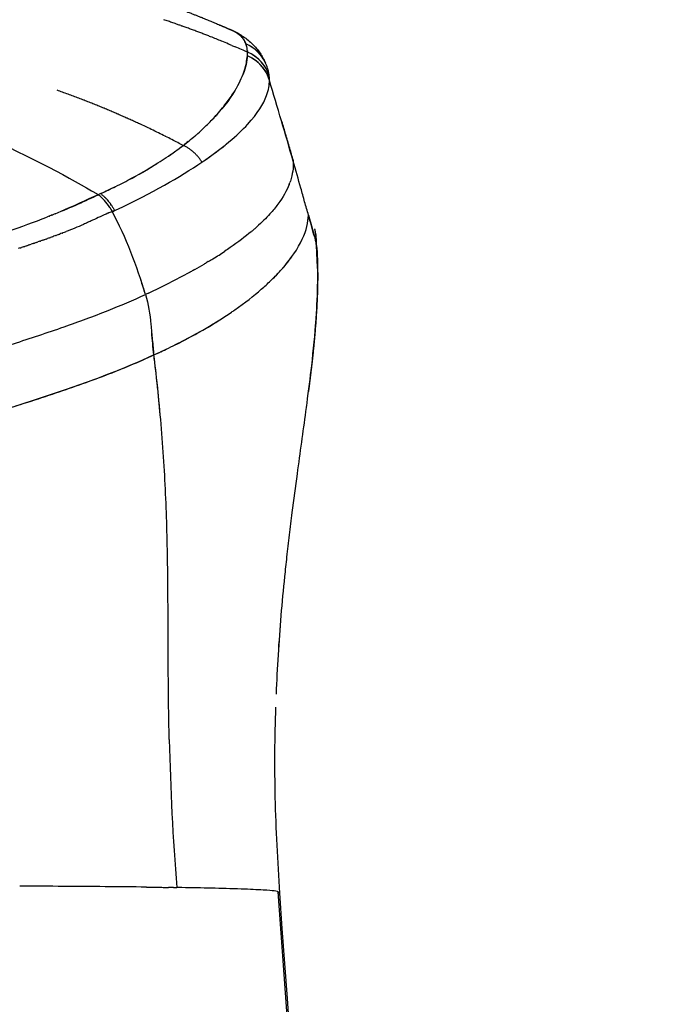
# Model space of a CAD drawing. Header units: millimetres. Extents: x 0 to 1905, y 0 to 2577.
# Tile 54 of 70: x 1817 to 1860, y 1865 to 1931. Entities that reach past the tile are written whole.
import ezdxf

# ---------------------------------------------------------------- set-up
doc = ezdxf.new("R2010")
doc.units = ezdxf.units.MM
doc.header["$MEASUREMENT"] = 0
doc.layers.add('Crea2D$visibili$linee', color=7, linetype='Continuous', true_color=0x000000)

msp = doc.modelspace()

# ---------------------------------------------------------------- linework, layer by layer
at = {"layer": 'Crea2D$visibili$linee'}
for p, q in [((1826.363, 1930.778), (1826.364, 1930.778)), ((1826.675, 1930.673), (1826.677, 1930.673)), ((1826.981, 1930.568), (1826.983, 1930.568)), ((1827.282, 1930.463), (1827.284, 1930.463)), ((1831.947, 1928.36), (1831.95, 1928.615)), ((1821.552, 1919.357), (1821.551, 1919.358)), ((1822.155, 1919.173), (1821.993, 1919.1)), ((1834.541, 1914.474), (1834.545, 1914.476)), ((1823.229, 1907.345), (1823.23, 1907.339))]:
    msp.add_line(p, q, dxfattribs=at)
for centre, radius, start, end in [((1805.757, 1869.107), 65.022, 70.11812, 70.12038), ((1805.89, 1869.472), 64.634, 69.85021, 69.85259), ((1806.024, 1869.835), 64.247, 69.58544, 69.58794), ((1806.16, 1870.197), 63.86, 69.32387, 69.32649), ((1806.296, 1870.556), 63.477, 69.06559, 69.06832), ((1806.434, 1870.914), 63.093, 68.81068, 68.81351), ((1806.571, 1871.265), 62.716, 68.55923, 68.56216), ((1806.772, 1871.772), 62.17, 67.83092, 68.56029), ((1806.971, 1872.264), 61.64, 67.82668, 67.82988), ((1807.096, 1872.569), 61.31, 67.36151, 67.82709), ((1807.217, 1872.86), 60.995, 67.35776, 67.36111), ((1830.903, 1926.875), 2.475, 23.04565, 67.42691), ((1830.524, 1928.666), 1.418, 13.03512, 20.40354), ((1807.573, 1873.697), 60.086, 66.4726, 66.47615), ((1830.245, 1928.603), 1.704, 8.1386, 11.34189), ((1828.885, 1928.523), 3.067, 356.96148, 1.72349), ((1807.62, 1873.805), 59.968, 66.06, 66.06242), ((1831.026, 1926.314), 2.479, 15.84977, 68.03928), ((1830.858, 1926.834), 2.532, 25.04567, 59.0894), ((1830.977, 1926.269), 2.542, 24.47462, 59.47275), ((1831.039, 1926.056), 2.476, 15.82601, 60.22892), ((1829.515, 1926.295), 3.979, 16.81283, 22.75301), ((1831.279, 1926.815), 2.139, 4.72674, 17.14405), ((1830.674, 1926.756), 2.748, 359.51237, 4.92087), ((1226.715, 1745.387), 633.229, 16.132235, 16.641329), ((1797.848, 1865.881), 63.883, 70.07458, 70.0771), ((1797.758, 1865.633), 64.147, 69.72576, 69.72906), ((1797.672, 1865.404), 64.391, 69.38285, 69.38691), ((1797.593, 1865.195), 64.614, 69.04582, 69.05061), ((1797.52, 1865.007), 64.817, 68.7146, 68.72009), ((1797.454, 1864.838), 64.998, 68.38915, 68.39531), ((1797.395, 1864.691), 65.157, 68.06941, 68.07622), ((1797.3, 1864.458), 65.408, 67.44694, 67.45497), ((1797.264, 1864.373), 65.5, 67.14415, 67.15275), ((1797.237, 1864.308), 65.57, 66.84696, 66.8561), ((1797.218, 1864.264), 65.619, 66.55536, 66.56502), ((1797.207, 1864.239), 65.646, 66.26935, 66.2795), ((1797.204, 1864.232), 65.654, 65.98894, 65.99955), ((1797.208, 1864.242), 65.643, 65.71414, 65.72519), ((1797.22, 1864.267), 65.615, 65.44499, 65.45644), ((1797.237, 1864.304), 65.574, 65.18153, 65.19336), ((1797.271, 1864.377), 65.494, 64.43898, 65.18169), ((1797.309, 1864.457), 65.405, 64.42605, 64.43882), ((1797.331, 1864.503), 65.354, 63.96585, 64.42611), ((1797.348, 1864.538), 65.316, 63.95258, 63.9658), ((1797.35, 1864.543), 65.31, 63.51832, 63.95258), ((1797.337, 1864.515), 65.341, 63.50485, 63.51834), ((1797.208, 1864.26), 65.627, 63.08494, 63.0985), ((1796.836, 1863.534), 66.443, 62.6959, 62.70925), ((1815.713, 1937.923), 19.602, 307.58406, 310.53901), ((1842.988, 1904.493), 23.543, 129.55191, 130.54949), ((1814.842, 1939.075), 21.046, 303.7445, 307.55011), ((1808.054, 1948.512), 32.667, 304.77012, 306.90248), ((1795.971, 1861.873), 68.315, 62.34219, 62.35497), ((1816.499, 1939.774), 22.283, 304.25621, 308.81216), ((1814.48, 1939.539), 21.633, 302.11846, 303.85983), ((1810.464, 1945.886), 29.144, 297.60156, 302.1702), ((1809.33, 1947.865), 31.423, 297.85922, 301.83331), ((1810.25, 1946.072), 29.407, 296.64358, 297.80383), ((1819.209, 1918.618), 6.007, 18.90133, 18.92697), ((1806.879, 1952.76), 36.898, 294.45638, 296.66433), ((1797.128, 1973.344), 59.672, 294.79682, 295.85491), ((1830.477, 1921.449), 4.568, 338.5289, 340.24565), ((1820.632, 1917.265), 2.284, 53.33841, 53.43862), ((1819.919, 1916.404), 3.566, 33.57684, 45.55908), ((1809.934, 1893.88), 27.493, 61.47373, 61.4847), ((1791.146, 1988.511), 76.022, 289.08745, 291.1469), ((1823.279, 1918.927), 12.803, 353.40112, 354.63131), ((1733.846, 1888.695), 106.225, 15.06873, 15.86314), ((1822.203, 1928.589), 15.589, 309.9094, 309.93694), ((1823.061, 1927.588), 14.271, 311.29899, 311.32884), ((1835.381, 1916.469), 1.116, 5.02147, 16.65759), ((1834.237, 1916.124), 2.311, 3.8658, 14.91152), ((1835.087, 1916.178), 1.459, 3.87756, 15.4705), ((1800.412, 1914.001), 36.203, 2.59105, 3.60326), ((1815.158, 1938.362), 27.644, 301.62657, 303.59074), ((1835.239, 1915.522), 1.342, 13.54447, 13.70863), ((1796.184, 1913.1), 40.453, 3.03385, 3.87783), ((1835.247, 1915.516), 1.336, 2.7847, 13.85405), ((1813.287, 1941.37), 31.186, 300.97909, 301.65469), ((1807.191, 1913.683), 29.431, 1.60383, 3.03606), ((1810.022, 1946.971), 37.67, 299.25015, 299.27814), ((1811.036, 1945.178), 35.61, 299.26512, 300.3963), ((1765.61, 1894.19), 62.271, 17.04215, 17.98957), ((1804.506, 1957.257), 49.341, 294.98636, 298.58185), ((1727.603, 1886.608), 104.025, 13.02435, 13.02649), ((1741.544, 1889.618), 89.768, 13.15853, 13.16101), ((1773.459, 2020.227), 123.426, 295.04467, 295.523), ((1806.275, 1950.903), 46.73, 294.57607, 296.3322), ((1705.582, 1893.483), 121.051, 5.17823, 7.08133), ((2114.454, 1862.412), 281.776, 172.23742, 172.76831), ((2033.529, 1872.605), 200.212, 172.74664, 173.17529), ((1959.308, 1880.614), 125.554, 175.25303, 177.64462), ((2001.353, 1886.696), 174.664, 181.29884, 184.54216), ((1814.467, 903.482), 969.474, 89.690928, 89.86469), ((1815.694, 1101.519), 771.433, 89.293514, 89.702755), ((1820.216, 1449.424), 423.498, 89.02493, 89.02696), ((1823.859, 1638.726), 234.162, 88.12338, 89.09039), ((1833.935, 1872.501), 0.0994, 36.71382, 51.76652), ((1834.319, 1872.761), 0.361, 223.3793, 229.14527)]:
    msp.add_arc(centre, radius, start, end, dxfattribs=at)
for points, weights, knots in [([(1801.244, 1936.287), (1803.159, 1936.246), (1805.072, 1936.144), (1806.981, 1935.98), (1808.749, 1935.829), (1810.512, 1935.622), (1812.267, 1935.36), (1813.084, 1935.237), (1813.899, 1935.103), (1814.713, 1934.956), (1815.485, 1934.816), (1816.255, 1934.665), (1817.022, 1934.503), (1818.432, 1934.205), (1819.833, 1933.867), (1821.224, 1933.49), (1823.176, 1932.96), (1825.095, 1932.352), (1827.846, 1931.345), (1828.722, 1931.003), (1830.026, 1930.46), (1830.443, 1930.281), (1830.866, 1930.093)], [1, 0.999655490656, 0.999655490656, 1, 0.999672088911, 0.999672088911, 1, 0.999923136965, 0.999923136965, 1, 0.999926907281, 0.999926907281, 1, 0.999732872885, 0.999732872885, 1, 1, 1, 1, 1, 1, 1, 1], [0, 0, 0, 0, 5.746411, 5.746411, 5.746411, 11.069594, 11.069594, 11.069594, 13.548374, 13.548374, 13.548374, 15.902305, 15.902305, 15.902305, 20.224951, 20.224951, 20.224951, 26.899219, 26.899219, 30.132237, 30.132237, 31.730959, 31.730959, 31.730959, 31.730959]), ([(1831.915, 1928.938), (1831.899, 1929.014), (1831.877, 1929.089), (1831.85, 1929.162), (1831.785, 1929.291), (1831.653, 1929.555), (1831.324, 1929.853), (1831.034, 1930.018), (1830.871, 1930.091), (1830.866, 1930.093)], [1, 0.997958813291, 0.997958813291, 1, 1, 1, 1, 1, 1, 1], [0, 0, 0, 0, 0.2328573, 0.2328573, 0.2328573, 0.3268086, 0.4250612, 0.5263585, 0.5295359, 0.5295359, 0.5295359, 0.5295359]), ([(1831.954, 1928.614), (1831.95, 1928.675), (1831.945, 1928.735), (1831.937, 1928.796), (1831.935, 1928.812), (1831.933, 1928.828), (1831.93, 1928.845)], [1, 0.999690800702, 0.999690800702, 1, 1, 1, 1], [0, 0, 0, 0, 0.1825706, 0.1825706, 0.1825706, 0.3089324, 0.3089324, 0.3089324, 0.3089324]), ([(1834.228, 1924.015), (1834.492, 1923.123), (1834.753, 1922.229), (1835.009, 1921.334), (1835.009, 1921.334), (1835.009, 1921.333), (1835.009, 1921.333)], [1, 0.999993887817, 0.999993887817, 1, 1, 1, 1], [0, 0, 0, 0, 2.793309, 2.793309, 2.793309, 2.793354, 2.793354, 2.793354, 2.793354]), ([(1822.772, 1918.241), (1822.823, 1918.161), (1822.872, 1918.079), (1822.917, 1917.996), (1822.973, 1918.013), (1823.03, 1918.029), (1823.086, 1918.046)], [1, 0.999521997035, 0.999521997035, 1, 1, 1, 1], [0, 0, 0, 0, 0.284324, 0.284324, 0.284324, 1.284324, 1.284324, 1.284324, 1.284324]), ([(1836.584, 1915.572), (1836.598, 1915.309), (1836.61, 1915.045), (1836.62, 1914.781), (1836.639, 1914.214), (1836.644, 1913.646), (1836.634, 1913.078), (1836.621, 1912.343), (1836.579, 1911.495), (1836.441, 1909.631), (1836.343, 1908.61), (1836.218, 1907.539), (1836.156, 1907.019), (1836.092, 1906.498), (1836.025, 1905.978)], [1, 0.999966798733, 0.999966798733, 1, 0.999778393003, 0.999778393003, 1, 1, 1, 1, 1, 1, 0.999988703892, 0.999988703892, 1], [0, 0, 0, 0, 0.792, 0.792, 0.792, 2.494709, 2.494709, 2.494709, 6.477376, 6.477376, 10.483596, 10.483596, 10.483596, 12.056312, 12.056312, 12.056312, 12.056312]), ([(1834.367, 1519.497), (1821.364, 1637.237), (1808.362, 1754.977), (1795.359, 1872.717), (1795.273, 1878.065), (1795.19, 1883.413), (1795.11, 1888.761)], [1, 1, 1, 1, 0.99999991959, 0.99999991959, 1], [2, 2, 2, 2, 3, 3, 3, 19.045944, 19.045944, 19.045944, 19.045944])]:
    msp.add_rational_spline(points, weights, degree=3, knots=knots, dxfattribs=at)
for points in [[(1826.675, 1930.673), (1826.572, 1930.708), (1826.469, 1930.743), (1826.364, 1930.778)], [(1826.981, 1930.568), (1826.88, 1930.603), (1826.779, 1930.638), (1826.677, 1930.673)], [(1827.282, 1930.463), (1827.183, 1930.498), (1827.084, 1930.533), (1826.983, 1930.568)], [(1827.505, 1930.385), (1827.432, 1930.411), (1827.358, 1930.437), (1827.284, 1930.463)], [(1827.505, 1930.385), (1827.53, 1930.376), (1827.555, 1930.367), (1827.58, 1930.358)], [(1827.868, 1930.255), (1827.773, 1930.289), (1827.677, 1930.324), (1827.58, 1930.358)], [(1828.153, 1930.151), (1828.059, 1930.185), (1827.965, 1930.22), (1827.87, 1930.254)], [(1828.432, 1930.048), (1828.341, 1930.082), (1828.248, 1930.116), (1828.155, 1930.15)], [(1828.706, 1929.945), (1828.616, 1929.979), (1828.526, 1930.013), (1828.434, 1930.047)], [(1828.974, 1929.843), (1828.886, 1929.877), (1828.798, 1929.911), (1828.708, 1929.944)], [(1829.236, 1929.742), (1829.151, 1929.775), (1829.064, 1929.809), (1828.977, 1929.842)], [(1829.494, 1929.642), (1829.41, 1929.675), (1829.325, 1929.708), (1829.239, 1929.741)], [(1830.906, 1929.067), (1830.838, 1929.096), (1830.768, 1929.125), (1830.698, 1929.154)], [(1830.906, 1929.067), (1830.985, 1929.034), (1831.063, 1929.001), (1831.14, 1928.968)], [(1831.555, 1928.789), (1831.42, 1928.848), (1831.282, 1928.908), (1831.14, 1928.968)], [(1831.95, 1928.615), (1831.823, 1928.672), (1831.693, 1928.729), (1831.558, 1928.788)], [(1831.946, 1928.707), (1831.949, 1928.677), (1831.95, 1928.646), (1831.951, 1928.615)], [(1831.948, 1928.36), (1831.93, 1928.018), (1831.852, 1927.613), (1831.665, 1927.135)], [(1833.328, 1926.999), (1833.074, 1927.608), (1832.567, 1928.113), (1831.948, 1928.36)], [(1833.184, 1927.834), (1833.182, 1927.837), (1833.181, 1927.84), (1833.18, 1927.844)], [(1833.23, 1927.717), (1833.223, 1927.737), (1833.215, 1927.756), (1833.207, 1927.776)], [(1833.421, 1926.732), (1833.415, 1926.754), (1833.409, 1926.775), (1833.402, 1926.797)], [(1819.617, 1925.941), (1819.495, 1925.985), (1819.372, 1926.029), (1819.248, 1926.073)], [(1819.982, 1925.807), (1819.862, 1925.851), (1819.741, 1925.895), (1819.619, 1925.94)], [(1820.342, 1925.673), (1820.224, 1925.717), (1820.105, 1925.761), (1819.985, 1925.806)], [(1820.696, 1925.539), (1820.58, 1925.583), (1820.463, 1925.627), (1820.346, 1925.671)], [(1821.044, 1925.404), (1820.93, 1925.448), (1820.816, 1925.492), (1820.701, 1925.537)], [(1821.386, 1925.27), (1821.275, 1925.314), (1821.163, 1925.358), (1821.05, 1925.402)], [(1821.723, 1925.135), (1821.614, 1925.179), (1821.504, 1925.223), (1821.393, 1925.267)], [(1822.053, 1925.001), (1821.947, 1925.045), (1821.839, 1925.089), (1821.73, 1925.132)], [(1822.378, 1924.867), (1822.273, 1924.911), (1822.168, 1924.954), (1822.061, 1924.998)], [(1822.697, 1924.734), (1822.594, 1924.777), (1822.491, 1924.821), (1822.387, 1924.864)], [(1823.009, 1924.602), (1822.909, 1924.644), (1822.808, 1924.687), (1822.706, 1924.73)], [(1823.315, 1924.47), (1823.217, 1924.512), (1823.118, 1924.555), (1823.019, 1924.597)], [(1823.615, 1924.339), (1823.519, 1924.381), (1823.423, 1924.423), (1823.325, 1924.465)], [(1823.908, 1924.209), (1823.815, 1924.251), (1823.721, 1924.292), (1823.625, 1924.334)], [(1824.195, 1924.081), (1824.104, 1924.122), (1824.012, 1924.163), (1823.919, 1924.204)], [(1824.475, 1923.953), (1824.387, 1923.994), (1824.297, 1924.035), (1824.207, 1924.075)], [(1824.749, 1923.828), (1824.663, 1923.868), (1824.576, 1923.908), (1824.487, 1923.948)], [(1813.568, 1923.367), (1817.014, 1921.902), (1819.82, 1920.363), (1821.551, 1919.358)], [(1828.918, 1921.273), (1830.327, 1922.231), (1831.295, 1923.066), (1831.964, 1923.794)], [(1826.901, 1922.785), (1826.768, 1922.853), (1826.629, 1922.922), (1826.487, 1922.993)], [(1827.3, 1922.581), (1827.177, 1922.645), (1827.048, 1922.71), (1826.915, 1922.778)], [(1827.669, 1922.389), (1827.555, 1922.449), (1827.437, 1922.51), (1827.314, 1922.574)], [(1823.295, 1918.143), (1825.566, 1919.209), (1827.448, 1920.273), (1828.918, 1921.273)], [(1835.011, 1921.271), (1835.018, 1920.898), (1834.968, 1920.48), (1834.814, 1920.012)], [(1835.009, 1921.333), (1835.01, 1921.313), (1835.01, 1921.292), (1835.011, 1921.271)], [(1834.813, 1920.012), (1834.802, 1919.977), (1834.79, 1919.941), (1834.777, 1919.905)], [(1821.552, 1919.357), (1821.61, 1919.323), (1821.667, 1919.29), (1821.723, 1919.258)], [(1834.729, 1919.777), (1834.571, 1919.374), (1834.334, 1918.936), (1833.979, 1918.458)], [(1821.993, 1919.099), (1821.174, 1918.721), (1820.341, 1918.331), (1819.458, 1917.964)], [(1822.772, 1918.241), (1822.551, 1918.586), (1822.282, 1918.884), (1821.996, 1919.097)], [(1822.646, 1917.871), (1822.737, 1917.913), (1822.827, 1917.955), (1822.917, 1917.996)], [(1825.148, 1912.44), (1824.575, 1914.328), (1823.865, 1916.244), (1822.917, 1917.996)], [(1818.725, 1917.669), (1818.674, 1917.649), (1818.622, 1917.63), (1818.571, 1917.61)], [(1818.725, 1917.669), (1818.741, 1917.675), (1818.757, 1917.681), (1818.773, 1917.688)], [(1818.927, 1917.749), (1818.875, 1917.729), (1818.824, 1917.708), (1818.773, 1917.688)], [(1818.927, 1917.749), (1818.942, 1917.755), (1818.958, 1917.761), (1818.973, 1917.767)], [(1819.127, 1917.829), (1819.076, 1917.808), (1819.025, 1917.788), (1818.973, 1917.767)], [(1836.025, 1917.729), (1836.199, 1917.1), (1836.379, 1916.472), (1836.543, 1915.84)], [(1819.789, 1916.61), (1819.809, 1916.618), (1819.829, 1916.625), (1819.849, 1916.633)], [(1832.392, 1916.79), (1832.333, 1916.739), (1832.272, 1916.688), (1832.21, 1916.636)], [(1832.479, 1916.867), (1832.45, 1916.841), (1832.421, 1916.816), (1832.392, 1916.79)], [(1832.565, 1916.943), (1832.538, 1916.919), (1832.512, 1916.895), (1832.485, 1916.872)], [(1832.578, 1916.954), (1832.573, 1916.95), (1832.569, 1916.946), (1832.565, 1916.942)], [(1836.45, 1916.79), (1836.447, 1916.801), (1836.443, 1916.811), (1836.439, 1916.822)], [(1818.094, 1915.992), (1818.05, 1915.977), (1818.006, 1915.961), (1817.962, 1915.946)], [(1818.094, 1915.992), (1818.121, 1916.001), (1818.149, 1916.011), (1818.176, 1916.02)], [(1818.308, 1916.067), (1818.264, 1916.051), (1818.22, 1916.036), (1818.176, 1916.021)], [(1818.308, 1916.067), (1818.335, 1916.076), (1818.362, 1916.086), (1818.389, 1916.095)], [(1818.522, 1916.143), (1818.478, 1916.127), (1818.433, 1916.111), (1818.389, 1916.095)], [(1818.522, 1916.142), (1818.549, 1916.152), (1818.575, 1916.161), (1818.601, 1916.17)], [(1818.736, 1916.219), (1818.691, 1916.203), (1818.646, 1916.186), (1818.601, 1916.17)], [(1818.736, 1916.219), (1818.761, 1916.228), (1818.786, 1916.237), (1818.812, 1916.246)], [(1818.948, 1916.296), (1818.903, 1916.279), (1818.857, 1916.263), (1818.812, 1916.246)], [(1818.948, 1916.296), (1818.973, 1916.304), (1818.997, 1916.313), (1819.021, 1916.322)], [(1819.16, 1916.373), (1819.114, 1916.356), (1819.068, 1916.339), (1819.021, 1916.322)], [(1819.16, 1916.373), (1819.183, 1916.382), (1819.207, 1916.39), (1819.23, 1916.399)], [(1819.37, 1916.451), (1819.324, 1916.434), (1819.277, 1916.416), (1819.23, 1916.399)], [(1819.37, 1916.451), (1819.393, 1916.46), (1819.415, 1916.468), (1819.438, 1916.476)], [(1819.58, 1916.53), (1819.533, 1916.512), (1819.485, 1916.494), (1819.438, 1916.476)], [(1819.58, 1916.53), (1819.602, 1916.538), (1819.623, 1916.546), (1819.644, 1916.554)], [(1819.789, 1916.61), (1819.741, 1916.591), (1819.693, 1916.573), (1819.644, 1916.554)], [(1836.482, 1916.073), (1836.496, 1916.02), (1836.51, 1915.966), (1836.524, 1915.913)], [(1836.509, 1916.367), (1836.509, 1916.38), (1836.508, 1916.392), (1836.507, 1916.404)], [(1836.536, 1915.947), (1836.526, 1916.101), (1836.519, 1916.224), (1836.512, 1916.326)], [(1816.792, 1915.55), (1816.749, 1915.536), (1816.705, 1915.521), (1816.662, 1915.507)], [(1816.792, 1915.55), (1816.822, 1915.56), (1816.851, 1915.57), (1816.881, 1915.579)], [(1817.011, 1915.623), (1816.967, 1915.608), (1816.924, 1915.594), (1816.881, 1915.579)], [(1817.011, 1915.623), (1817.04, 1915.633), (1817.069, 1915.642), (1817.099, 1915.652)], [(1817.228, 1915.696), (1817.185, 1915.681), (1817.142, 1915.667), (1817.099, 1915.652)], [(1817.228, 1915.696), (1817.257, 1915.706), (1817.287, 1915.716), (1817.316, 1915.725)], [(1817.388, 1915.75), (1817.364, 1915.742), (1817.34, 1915.734), (1817.316, 1915.725)], [(1817.388, 1915.75), (1817.436, 1915.766), (1817.484, 1915.782), (1817.532, 1915.799)], [(1817.662, 1915.843), (1817.619, 1915.828), (1817.576, 1915.813), (1817.532, 1915.799)], [(1817.662, 1915.843), (1817.691, 1915.853), (1817.719, 1915.863), (1817.748, 1915.872)], [(1817.878, 1915.917), (1817.835, 1915.902), (1817.791, 1915.887), (1817.748, 1915.872)], [(1817.878, 1915.917), (1817.906, 1915.927), (1817.934, 1915.936), (1817.962, 1915.946)], [(1836.536, 1915.947), (1836.538, 1915.913), (1836.54, 1915.877), (1836.543, 1915.84)], [(1828.269, 1914.015), (1828.23, 1913.993), (1828.19, 1913.972), (1828.151, 1913.95)], [(1829.081, 1914.478), (1829.072, 1914.473), (1829.063, 1914.468), (1829.054, 1914.463)], [(1829.205, 1914.552), (1829.164, 1914.527), (1829.123, 1914.503), (1829.081, 1914.478)], [(1829.34, 1914.632), (1829.295, 1914.605), (1829.25, 1914.579), (1829.205, 1914.552)], [(1828.151, 1913.95), (1828.138, 1913.943), (1828.125, 1913.936), (1828.112, 1913.929)], [(1825.348, 1912.534), (1825.282, 1912.502), (1825.214, 1912.471), (1825.147, 1912.44)], [(1825.71, 1908.406), (1825.647, 1908.913), (1825.608, 1909.421), (1825.562, 1909.93)], [(1825.206, 1872.894), (1825.307, 1872.892), (1825.508, 1872.89), (1825.807, 1872.886), (1826.101, 1872.882), (1826.391, 1872.877), (1826.582, 1872.875), (1826.677, 1872.873)], [(1827.029, 1872.868), (1826.913, 1872.869), (1826.796, 1872.871), (1826.677, 1872.873)], [(1827.029, 1872.868), (1827.099, 1872.866), (1827.168, 1872.865), (1827.237, 1872.864)], [(1827.408, 1872.861), (1827.351, 1872.862), (1827.294, 1872.863), (1827.237, 1872.864)], [(1827.576, 1872.858), (1827.525, 1872.859), (1827.474, 1872.86), (1827.423, 1872.861)], [(1833.251, 1872.68), (1833.248, 1872.68), (1833.245, 1872.681), (1833.242, 1872.681)], [(1833.851, 1872.621), (1833.728, 1872.641), (1833.528, 1872.661), (1833.251, 1872.68)], [(1833.996, 1872.578), (1834.025, 1872.547), (1834.054, 1872.516), (1834.083, 1872.482)]]:
    msp.add_open_spline(points, degree=3, dxfattribs=at)
for points, weights, degree in [([(1830.71, 1930.162), (1831.251, 1929.959), (1831.674, 1929.64), (1831.853, 1929.16)], [0.999999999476, 0.999999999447, 0.999999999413, 0.999999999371], 3), ([(1828.918, 1921.273), (1828.453, 1922.026), (1827.683, 1922.383)], [1, 0.941965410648, 0.998905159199], 2), ([(1822.155, 1919.173), (1822.709, 1918.76), (1823.086, 1918.046)], [1, 0.951264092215, 1], 2)]:
    msp.add_rational_spline(points, weights, degree=degree, dxfattribs=at)
for points, knots in [([(1830.959, 1930.057), (1831.084, 1929.999), (1831.328, 1929.874), (1831.788, 1929.59), (1832.305, 1929.169), (1832.806, 1928.575), (1833.054, 1928.131), (1833.153, 1927.907)], [0, 0, 0, 0, 0.413688, 0.822271, 1.621078, 2.404596, 3.140847, 3.140847, 3.140847, 3.140847]), ([(1831.214, 1926.212), (1831.473, 1926.655), (1831.831, 1927.468), (1831.908, 1928.061), (1831.947, 1928.36)], [1.5383676, 1.5383676, 1.5383676, 1.5383676, 1.7669475, 1.9999591, 1.9999591, 1.9999591, 1.9999591]), ([(1831.963, 1923.795), (1832.641, 1924.531), (1833.283, 1925.592), (1833.419, 1926.427), (1833.421, 1926.733)], [0.3746348, 0.3746348, 0.3746348, 0.3746348, 0.7468809, 1, 1, 1, 1]), ([(1828.454, 1923.026), (1828.484, 1923.051), (1828.791, 1923.312), (1829.315, 1923.799), (1830.013, 1924.546), (1830.611, 1925.289), (1830.944, 1925.774), (1831.082, 1925.995)], [1.079541, 1.079541, 1.079541, 1.079541, 1.0891472, 1.1786491, 1.268968, 1.3913299, 1.5016084, 1.5016084, 1.5016084, 1.5016084]), ([(1831.214, 1926.212), (1831.177, 1926.147), (1831.138, 1926.082), (1830.739, 1925.435), (1830.245, 1924.771), (1829.543, 1924.046)], [0.4669561, 0.4669561, 0.4669561, 0.4669561, 0.5, 0.5, 0.7904316, 0.7904316, 0.7904316, 0.7904316]), ([(1836.025, 1917.73), (1835.942, 1918.031), (1835.769, 1918.631), (1835.433, 1919.832), (1835.183, 1920.734), (1835.009, 1921.333)], [-1, -1, -1, -1, -0.75, -0.5, 0, 0, 0, 0]), ([(1819.128, 1917.829), (1819.661, 1918.043), (1820.648, 1918.459), (1821.564, 1918.893), (1821.996, 1919.097)], [1.760039, 1.760039, 1.760039, 1.760039, 1.8866493, 1.9999926, 1.9999926, 1.9999926, 1.9999926]), ([(1821.99, 1919.101), (1821.979, 1919.108), (1821.947, 1919.126), (1821.915, 1919.145), (1821.894, 1919.158), (1821.838, 1919.19), (1821.781, 1919.224), (1821.723, 1919.258)], [2.0589622, 2.0589622, 2.0589622, 2.0589622, 2.3933077, 3, 3, 3, 3.0158094, 3.0158094, 3.0158094, 3.0158094]), ([(1821.99, 1919.101), (1821.99, 1919.101), (1821.991, 1919.101), (1821.992, 1919.1), (1821.993, 1919.1)], [5.97331624, 5.97331624, 5.97331624, 5.97331624, 5.97332401, 5.99910499, 5.99910499, 5.99910499, 5.99910499]), ([(1822.929, 1917.973), (1822.981, 1917.997), (1823.034, 1918.022), (1823.086, 1918.046), (1823.156, 1918.078), (1823.226, 1918.111), (1823.295, 1918.143)], [4, 4, 4, 4, 5, 5, 5, 5.029585, 5.029585, 5.029585, 5.029585]), ([(1833.979, 1918.458), (1833.825, 1918.251), (1833.431, 1917.771), (1832.911, 1917.252), (1832.578, 1916.954)], [-0.574877, -0.574877, -0.574877, -0.574877, -0.5, -0.4074312, -0.4074312, -0.4074312, -0.4074312]), ([(1822.646, 1917.871), (1822.302, 1917.711), (1821.851, 1917.499), (1821.303, 1917.248), (1820.719, 1916.986), (1820.238, 1916.783), (1819.849, 1916.633)], [0, 0, 0, 0, 1.138168, 1.493606, 1.809791, 3.058734, 3.058734, 3.058734, 3.058734]), ([(1833.578, 1913.431), (1833.788, 1913.637), (1834.76, 1914.647), (1835.785, 1916.215), (1836.005, 1917.271), (1836.025, 1917.73)], [0.4381063, 0.4381063, 0.4381063, 0.4381063, 0.5, 0.75, 1, 1, 1, 1]), ([(1832.205, 1916.631), (1831.798, 1916.291), (1831.234, 1915.862), (1830.571, 1915.413), (1830.452, 1915.334)], [2.6253606, 2.6253606, 2.6253606, 2.6253606, 2.7282861, 2.7499929, 2.7499929, 2.7499929, 2.7499929]), ([(1833.491, 1913.346), (1833.737, 1913.581), (1834.281, 1914.14), (1834.699, 1914.656), (1834.908, 1914.947)], [0.4297896, 0.4297896, 0.4297896, 0.4297896, 0.5000729, 0.6018552, 0.6018552, 0.6018552, 0.6018552]), ([(1828.428, 1914.104), (1828.396, 1914.086), (1828.343, 1914.056), (1828.289, 1914.026), (1828.269, 1914.015)], [2.85936506, 2.85936506, 2.85936506, 2.85936506, 2.864143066, 2.867038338, 2.867038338, 2.867038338, 2.867038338]), ([(1836.609, 1914.506), (1836.619, 1914.143), (1836.624, 1913.729), (1836.602, 1911.804), (1836.466, 1909.826), (1836.123, 1906.881), (1836.018, 1906.046), (1835.905, 1905.187)], [2.070298, 2.070298, 2.070298, 2.070298, 2.1158768, 2.1158768, 2.2643657, 2.2643657, 2.31906, 2.31906, 2.31906, 2.31906]), ([(1830.882, 1911.258), (1830.958, 1911.31), (1831.729, 1911.841), (1832.629, 1912.549), (1833.3, 1913.164), (1833.491, 1913.347)], [0.2365158, 0.2365158, 0.2365158, 0.2365158, 0.25, 0.375, 0.4296875, 0.4296875, 0.4296875, 0.4296875]), ([(1836.615, 1912.994), (1836.613, 1912.87), (1836.593, 1912.039), (1836.52, 1910.698), (1836.397, 1909.371), (1836.352, 1908.925)], [2.1270933, 2.1270933, 2.1270933, 2.1270933, 2.1397935, 2.2098734, 2.2439303, 2.2439303, 2.2439303, 2.2439303]), ([(1810.371, 1907.281), (1811.708, 1907.702), (1813.699, 1908.318), (1816.818, 1909.305), (1819.589, 1910.221), (1822.535, 1911.302), (1824.331, 1912.061), (1825.147, 1912.44)], [0, 0, 0, 0, 4.205768, 6.251421, 9.813801, 12.962206, 15.661583, 15.661583, 15.661583, 15.661583]), ([(1825.147, 1912.44), (1825.343, 1911.797), (1825.491, 1910.779), (1825.604, 1909.421), (1825.667, 1908.743), (1825.709, 1908.405)], [0, 0, 0, 0, 0.5, 0.75, 1, 1, 1, 1]), ([(1827.004, 1909.021), (1827.185, 1909.11), (1827.543, 1909.289), (1828.243, 1909.655), (1829.374, 1910.279), (1830.302, 1910.86), (1830.882, 1911.26)], [0, 0, 0, 0, 0.606649, 1.200096, 2.368717, 4.481975, 4.481975, 4.481975, 4.481975]), ([(1827.115, 1909.077), (1827.69, 1909.364), (1828.893, 1910.001), (1829.92, 1910.625), (1830.435, 1910.96)], [0.0546875, 0.0546875, 0.0546875, 0.0546875, 0.125, 0.2109375, 0.2109375, 0.2109375, 0.2109375]), ([(1825.709, 1908.405), (1823.693, 1907.462), (1821.404, 1906.611), (1816.449, 1904.957), (1813.79, 1904.155), (1811.08, 1903.323)], [0.0001076, 0.0001076, 0.0001076, 0.0001076, 0.5, 0.5, 1, 1, 1, 1]), ([(1814.361, 1904.331), (1814.609, 1904.408), (1816.176, 1904.899), (1818.983, 1905.79), (1822.557, 1907.041), (1824.699, 1907.943), (1825.709, 1908.405)], [0.203125, 0.203125, 0.203125, 0.203125, 0.25, 0.5, 0.75, 0.9998747, 0.9998747, 0.9998747, 0.9998747]), ([(1826.733, 1882.737), (1826.695, 1884.383), (1826.66, 1887.673), (1826.659, 1892.616), (1826.586, 1897.577), (1826.328, 1902.548), (1825.98, 1906.156), (1825.746, 1908.105), (1825.709, 1908.405)], [5.27847, 5.27847, 5.27847, 5.27847, 5.4177051, 5.5569401, 5.6961751, 5.8354101, 5.9746451, 6, 6, 6, 6]), ([(1835.905, 1905.187), (1835.88, 1905), (1835.678, 1903.478), (1835.455, 1901.893), (1835.262, 1900.471)], [2.3333294, 2.3333294, 2.3333294, 2.3333294, 2.3461007, 2.4366167, 2.4366167, 2.4366167, 2.4366167]), ([(1834.737, 1896.396), (1834.677, 1895.903), (1834.57, 1894.978), (1834.378, 1893.186), (1834.093, 1890.143), (1833.928, 1887.525), (1833.859, 1885.774)], [0, 0, 0, 0, 1.490888, 2.794549, 5.404422, 10.661995, 10.661995, 10.661995, 10.661995]), ([(1833.827, 1884.898), (1833.759, 1882.896), (1833.723, 1878.761), (1833.96, 1874.619), (1834.082, 1872.488)], [2.7535395, 2.7535395, 2.7535395, 2.7535395, 2.8732158, 2.9999999, 2.9999999, 2.9999999, 2.9999999]), ([(1829.064, 1519.482), (1820.635, 1578.434), (1812.185, 1637.389), (1795.041, 1756.889), (1786.346, 1817.435), (1777.653, 1877.985)], [5.299516, 5.299516, 5.299516, 5.299516, 186.660052, 186.660052, 372.904942, 372.904942, 372.904942, 372.904942]), ([(1777.935, 1877.856), (1786.643, 1817.162), (1800.146, 1723.043), (1817.269, 1603.593), (1825.662, 1544.829), (1829.279, 1519.497), (1829.486, 1519.497), (1829.692, 1519.497), (1829.898, 1519.497)], [0.000933, 0.000933, 0.000933, 0.000933, 0.508569, 0.788149, 1, 1, 1, 1.121581, 1.121581, 1.121581, 1.121581]), ([(1859.9, 1519.497), (1851.265, 1637.191), (1842.631, 1754.885), (1833.996, 1872.578), (1833.983, 1872.593), (1833.933, 1872.607), (1833.85, 1872.62)], [2, 2, 2, 2, 3, 3, 3, 3.118277, 3.118277, 3.118277, 3.118277]), ([(1833.242, 1872.681), (1833.209, 1872.683), (1832.829, 1872.709), (1832.256, 1872.736), (1831.601, 1872.76), (1831.527, 1872.762)], [4.312401, 4.312401, 4.312401, 4.312401, 4.3342677, 4.5561785, 4.5839173, 4.5839173, 4.5839173, 4.5839173]), ([(1834.083, 1872.488), (1834.083, 1872.487), (1834.083, 1872.486), (1834.083, 1872.485), (1834.082, 1872.485), (1834.081, 1872.485), (1834.081, 1872.485)], [4.999947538, 4.999947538, 4.999947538, 4.999947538, 5, 5, 5, 5.002965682, 5.002965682, 5.002965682, 5.002965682]), ([(1834.083, 1872.482), (1837.74, 1822.577), (1843.552, 1743.257), (1849.365, 1663.935), (1851.521, 1634.519)], [0, 0, 0, 0, 0.424166, 0.6741657, 0.6741657, 0.6741657, 0.6741657])]:
    msp.add_open_spline(points, degree=3, knots=knots, dxfattribs=at)

doc.saveas('drawing.dxf')
